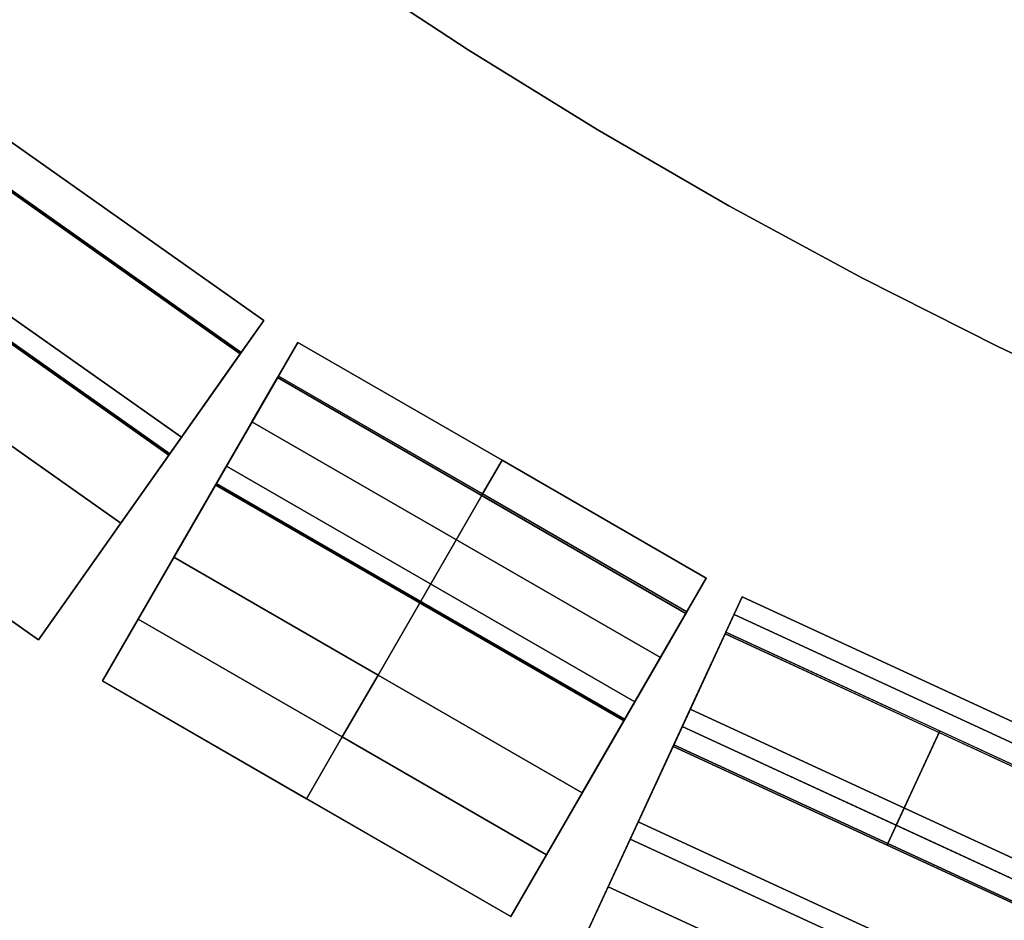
# Model space of a CAD drawing. Header units: millimetres. Extents: x 217.4 to 265.9, y 243.1 to 291.5.
# Tile 7 of 256: x 228.4 to 232.4, y 245.8 to 249.5. Entities that reach past the tile are written whole.
import ezdxf

# ---------------------------------------------------------------- set-up
doc = ezdxf.new("R2010")
doc.units = ezdxf.units.MM
doc.header["$MEASUREMENT"] = 0
doc.layers.add('SHIO', color=7, linetype='Continuous', true_color=0x000000)
doc.layers.add('TULIPA', color=7, linetype='Continuous', true_color=0x000000)

msp = doc.modelspace()

# ---------------------------------------------------------------- meshes
at = {"layer": 'SHIO', "color": 7}
mesh = msp.add_polyface(dxfattribs=at)
corners = [(258.4126, 254.1499, 5.5282), (250.9713, 248.1397, 5.5282), (228.2179, 250.7611, 5.5282), (224.8876, 254.1499, 5.5282), (224.8876, 254.1499, 5.7282), (225.6359, 253.2478, 5.7282), (226.4419, 252.3788, 5.7282), (227.3035, 251.5482, 5.7282), (227.7543, 251.1489, 5.7282), (228.2179, 250.7611, 5.7282), (228.6939, 250.3855, 5.7282), (229.1818, 250.0225, 5.7282), (229.6812, 249.6727, 5.7282), (230.1914, 249.3367, 5.7282), (230.7119, 249.015, 5.7282), (231.2421, 248.7079, 5.7282), (231.7813, 248.416, 5.7282), (232.329, 248.1397, 5.7282), (232.8844, 247.8792, 5.7282), (233.4468, 247.6349, 5.7282), (234.0155, 247.4071, 5.7282), (234.5899, 247.196, 5.7282), (235.1691, 247.0018, 5.7282), (235.7524, 246.8246, 5.7282), (236.3391, 246.6646, 5.7282), (236.9285, 246.5218, 5.7282), (237.5197, 246.3962, 5.7282), (238.1121, 246.2878, 5.7282), (239.2973, 246.1222, 5.7282), (240.4785, 246.0241, 5.7282), (241.6501, 245.9919, 5.7282), (242.8217, 246.0241, 5.7282), (244.0029, 246.1222, 5.7282), (245.1882, 246.2878, 5.7282), (245.7805, 246.3962, 5.7282), (246.3717, 246.5218, 5.7282), (246.9611, 246.6646, 5.7282), (247.5478, 246.8246, 5.7282), (248.1311, 247.0018, 5.7282), (248.7103, 247.196, 5.7282), (249.2847, 247.4071, 5.7282), (249.8534, 247.6349, 5.7282), (250.4159, 247.8792, 5.7282), (250.9713, 248.1397, 5.7282), (251.5189, 248.416, 5.7282), (252.0582, 248.7079, 5.7282), (252.5883, 249.015, 5.7282), (253.1088, 249.3367, 5.7282), (253.619, 249.6727, 5.7282), (254.1184, 250.0225, 5.7282), (254.6063, 250.3855, 5.7282), (255.0823, 250.7611, 5.7282), (255.546, 251.1489, 5.7282), (255.9968, 251.5482, 5.7282), (256.8583, 252.3788, 5.7282), (257.6643, 253.2478, 5.7282), (258.4126, 254.1499, 5.7282), (257.6643, 253.2478, 5.5282), (256.8583, 252.3788, 5.5282), (255.9968, 251.5482, 5.5282), (255.546, 251.1489, 5.5282), (255.0823, 250.7611, 5.5282), (254.6063, 250.3855, 5.5282), (254.1184, 250.0225, 5.5282), (253.619, 249.6727, 5.5282), (253.1088, 249.3367, 5.5282), (252.5883, 249.015, 5.5282), (252.0582, 248.7079, 5.5282), (251.5189, 248.416, 5.5282), (250.4159, 247.8792, 5.5282), (249.8534, 247.6349, 5.5282), (249.2847, 247.4071, 5.5282), (248.7103, 247.196, 5.5282), (248.1311, 247.0018, 5.5282), (247.5478, 246.8246, 5.5282), (246.9611, 246.6646, 5.5282), (246.3717, 246.5218, 5.5282), (245.7805, 246.3962, 5.5282), (245.1882, 246.2878, 5.5282), (244.0029, 246.1222, 5.5282), (242.8217, 246.0241, 5.5282), (241.6501, 245.9919, 5.5282), (240.4785, 246.0241, 5.5282), (239.2973, 246.1222, 5.5282), (238.1121, 246.2878, 5.5282), (237.5197, 246.3962, 5.5282), (236.9285, 246.5218, 5.5282), (236.3391, 246.6646, 5.5282), (235.7524, 246.8246, 5.5282), (235.1691, 247.0018, 5.5282), (234.5899, 247.196, 5.5282), (234.0155, 247.4071, 5.5282), (233.4468, 247.6349, 5.5282), (232.8844, 247.8792, 5.5282), (232.329, 248.1397, 5.5282), (231.7813, 248.416, 5.5282), (231.2421, 248.7079, 5.5282), (230.7119, 249.015, 5.5282), (230.1914, 249.3367, 5.5282), (229.6812, 249.6727, 5.5282), (229.1818, 250.0225, 5.5282), (228.6939, 250.3855, 5.5282), (227.7543, 251.1489, 5.5282), (227.3035, 251.5482, 5.5282), (226.4419, 252.3788, 5.5282), (225.6359, 253.2478, 5.5282)]
mesh.append_faces([[corners[k] for k in face] for face in [(0, 57, 55, 56), (57, 58, 54, 55), (59, 60, 52, 53), (60, 61, 51, 52), (58, 59, 53, 54), (62, 63, 49, 50), (63, 64, 48, 49), (65, 66, 46, 47), (67, 68, 44, 45), (66, 67, 45, 46), (64, 65, 47, 48), (61, 62, 50, 51), (1, 69, 42, 43), (69, 70, 41, 42), (71, 72, 39, 40), (72, 73, 38, 39), (70, 71, 40, 41), (74, 75, 36, 37), (75, 76, 35, 36), (77, 78, 33, 34), (79, 80, 31, 32), (78, 79, 32, 33), (76, 77, 34, 35), (73, 74, 37, 38), (68, 1, 43, 44), (30, 31, 80, 81), (81, 82, 29, 30), (82, 83, 28, 29), (84, 85, 26, 27), (85, 86, 25, 26), (83, 84, 27, 28), (87, 88, 23, 24), (88, 89, 22, 23), (90, 91, 20, 21), (92, 93, 18, 19), (91, 92, 19, 20), (89, 90, 21, 22), (86, 87, 24, 25), (94, 95, 16, 17), (95, 96, 15, 16), (97, 98, 13, 14), (98, 99, 12, 13), (96, 97, 14, 15), (100, 101, 10, 11), (101, 2, 9, 10), (102, 103, 7, 8), (104, 105, 5, 6), (103, 104, 6, 7), (2, 102, 8, 9), (99, 100, 11, 12), (93, 94, 17, 18), (4, 5, 105, 3)]], dxfattribs={"color": 7})
at = {"layer": 'TULIPA', "color": 43}
mesh = msp.add_polyface(dxfattribs=at)
corners = [(227.8162, 249.3411, 10.2254), (229.3685, 248.2454, 10.2254), (227.2399, 248.5246, 10.2603), (228.7922, 247.4289, 10.2603)]
mesh.append_faces([[corners[k] for k in face] for face in [(3, 1, 0, 2)]], dxfattribs={"color": 43})
mesh = msp.add_polyface(dxfattribs=at)
corners = [(227.7257, 249.2128, 5.7282), (229.2779, 248.1171, 5.7282), (227.8162, 249.3411, 10.2254), (229.3685, 248.2454, 10.2254)]
mesh.append_faces([[corners[k] for k in face] for face in [(3, 1, 0, 2)]], dxfattribs={"color": 43})
mesh = msp.add_polyface(dxfattribs=at)
corners = [(227.7216, 249.2071, 5.5283), (229.2739, 248.1114, 5.5283), (227.4333, 248.7986, 5.5283), (228.9855, 247.7029, 5.5283)]
mesh.append_faces([[corners[k] for k in face] for face in [(3, 1, 0, 2)]], dxfattribs={"color": 43})
mesh = msp.add_polyface(dxfattribs=at)
corners = [(227.4373, 248.8043, 5.7282), (228.9896, 247.7086, 5.7282), (227.7257, 249.2128, 5.7282), (229.2779, 248.1171, 5.7282)]
mesh.append_faces([[corners[k] for k in face] for face in [(3, 1, 0, 2)]], dxfattribs={"color": 43})
mesh = msp.add_polyface(dxfattribs=at)
corners = [(227.4842, 248.8707, -6.2645), (229.0364, 247.7749, -6.2645), (227.7216, 249.2071, 5.5283), (229.2739, 248.1114, 5.5283)]
mesh.append_faces([[corners[k] for k in face] for face in [(3, 1, 0, 2)]], dxfattribs={"color": 43})
mesh = msp.add_polyface(dxfattribs=at)
corners = [(226.9078, 248.0542, -6.2296), (228.4601, 246.9585, -6.2296), (227.4842, 248.8707, -6.2645), (229.0364, 247.7749, -6.2645)]
mesh.append_faces([[corners[k] for k in face] for face in [(3, 1, 0, 2)]], dxfattribs={"color": 43})
mesh = msp.add_polyface(dxfattribs=at)
corners = [(227.4333, 248.7986, 5.5283), (228.9855, 247.7029, 5.5283), (227.4373, 248.8043, 5.7282), (228.9896, 247.7086, 5.7282)]
mesh.append_faces([[corners[k] for k in face] for face in [(3, 1, 0, 2)]], dxfattribs={"color": 43})
mesh = msp.add_polyface(dxfattribs=at)
corners = [(227.2399, 248.5246, 10.2603), (228.7922, 247.4289, 10.2603), (226.9078, 248.0542, -6.2296), (228.4601, 246.9585, -6.2296)]
mesh.append_faces([[corners[k] for k in face] for face in [(3, 1, 0, 2)]], dxfattribs={"color": 43})
mesh = msp.add_polyface(dxfattribs=at)
corners = [(228.7922, 247.4289, 10.2603), (229.3685, 248.2454, 10.2254), (228.4601, 246.9585, -6.2296), (229.0364, 247.7749, -6.2645), (229.2739, 248.1114, 5.5283), (228.9855, 247.7029, 5.5283), (228.9896, 247.7086, 5.7282), (229.2779, 248.1171, 5.7282)]
mesh.append_faces([[corners[k] for k in face] for face in [(1, 0, 6, 6), (5, 6, 0, 0), (6, 7, 1, 1), (3, 5, 2, 2), (0, 2, 5, 5), (5, 3, 4, 4)]], dxfattribs={"color": 43})
mesh = msp.add_polyface(dxfattribs=at)
corners = [(229.0062, 247.292, 10.2603), (228.8623, 247.0426, 2.0153), (228.7183, 246.7933, -6.2296), (229.5059, 248.1575, 10.2254), (229.362, 247.9081, 1.9804), (229.218, 247.6588, -6.2645), (229.4274, 248.0215, 5.7282), (229.1774, 247.5885, 5.7282), (229.1739, 247.5824, 5.5283), (229.4239, 248.0154, 5.5283)]
mesh.append_faces([[corners[k] for k in face] for face in [(5, 2, 1, 4), (1, 0, 7, 7), (3, 7, 0, 0), (4, 1, 8, 8), (7, 8, 1, 1), (7, 3, 6, 6), (8, 9, 4, 4)]], dxfattribs={"color": 43})
mesh = msp.add_polyface(dxfattribs=at)
corners = [(229.5059, 248.1575, 10.2254), (230.3286, 247.6825, 10.2254), (231.1514, 247.2075, 10.2254), (229.0062, 247.292, 10.2603), (229.8289, 246.817, 10.2603), (230.6517, 246.342, 10.2603)]
mesh.append_faces([[corners[k] for k in face] for face in [(4, 1, 0, 3), (5, 2, 1, 4)]], dxfattribs={"color": 43})
mesh = msp.add_polyface(dxfattribs=at)
corners = [(229.4274, 248.0215, 5.7282), (230.2501, 247.5465, 5.7282), (231.0728, 247.0715, 5.7282), (229.5059, 248.1575, 10.2254), (230.3286, 247.6825, 10.2254), (231.1514, 247.2075, 10.2254)]
mesh.append_faces([[corners[k] for k in face] for face in [(4, 1, 0, 3), (5, 2, 1, 4)]], dxfattribs={"color": 43})
mesh = msp.add_polyface(dxfattribs=at)
corners = [(229.4239, 248.0154, 5.5283), (231.0693, 247.0654, 5.5283), (229.1739, 247.5824, 5.5283), (230.8193, 246.6324, 5.5283)]
mesh.append_faces([[corners[k] for k in face] for face in [(3, 1, 0, 2)]], dxfattribs={"color": 43})
mesh = msp.add_polyface(dxfattribs=at)
corners = [(229.1774, 247.5885, 5.7282), (230.8228, 246.6385, 5.7282), (229.4274, 248.0215, 5.7282), (231.0728, 247.0715, 5.7282)]
mesh.append_faces([[corners[k] for k in face] for face in [(3, 1, 0, 2)]], dxfattribs={"color": 43})
mesh = msp.add_polyface(dxfattribs=at)
corners = [(229.218, 247.6588, -6.2645), (230.8634, 246.7088, -6.2645), (229.3209, 247.8371, -0.3681), (230.9664, 246.8871, -0.3681), (229.4239, 248.0154, 5.5283), (231.0693, 247.0654, 5.5283)]
mesh.append_faces([[corners[k] for k in face] for face in [(3, 1, 0, 2), (5, 3, 2, 4)]], dxfattribs={"color": 43})
mesh = msp.add_polyface(dxfattribs=at)
corners = [(228.7183, 246.7933, -6.2296), (230.3637, 245.8433, -6.2296), (229.218, 247.6588, -6.2645), (230.8634, 246.7088, -6.2645)]
mesh.append_faces([[corners[k] for k in face] for face in [(3, 1, 0, 2)]], dxfattribs={"color": 43})
mesh = msp.add_polyface(dxfattribs=at)
corners = [(229.1739, 247.5824, 5.5283), (229.9966, 247.1074, 5.5283), (230.8193, 246.6324, 5.5283), (229.1756, 247.5854, 5.6282), (229.9984, 247.1104, 5.6282), (230.8211, 246.6354, 5.6282), (229.1774, 247.5885, 5.7282), (230.0001, 247.1135, 5.7282), (230.8228, 246.6385, 5.7282)]
mesh.append_faces([[corners[k] for k in face] for face in [(4, 1, 0, 3), (5, 2, 1, 4), (7, 4, 3, 6), (8, 5, 4, 7)]], dxfattribs={"color": 43})
mesh = msp.add_polyface(dxfattribs=at)
corners = [(229.0062, 247.292, 10.2603), (229.8289, 246.817, 10.2603), (230.6517, 246.342, 10.2603), (228.8623, 247.0426, 2.0153), (229.685, 246.5676, 2.0153), (230.5077, 246.0926, 2.0153), (228.7183, 246.7933, -6.2296), (229.541, 246.3183, -6.2296), (230.3637, 245.8433, -6.2296)]
mesh.append_faces([[corners[k] for k in face] for face in [(4, 1, 0, 3), (5, 2, 1, 4), (7, 4, 3, 6), (8, 5, 4, 7)]], dxfattribs={"color": 43})
mesh = msp.add_polyface(dxfattribs=at)
corners = [(230.6517, 246.342, 10.2603), (231.1514, 247.2075, 10.2254), (230.5077, 246.0926, 2.0153), (231.0074, 246.9581, 1.9804), (230.3637, 245.8433, -6.2296), (230.8634, 246.7088, -6.2645), (231.0693, 247.0654, 5.5283), (230.8193, 246.6324, 5.5283), (230.8228, 246.6385, 5.7282), (231.0728, 247.0715, 5.7282)]
mesh.append_faces([[corners[k] for k in face] for face in [(5, 3, 2, 4), (1, 0, 8, 8), (2, 8, 0, 0), (8, 9, 1, 1), (3, 7, 2, 2), (8, 2, 7, 7), (7, 3, 6, 6)]], dxfattribs={"color": 43})
mesh = msp.add_polyface(dxfattribs=at)
corners = [(230.8773, 246.2251, 10.2603), (230.7566, 245.9637, 2.0153), (230.6359, 245.7023, -6.2296), (231.2962, 247.1324, 10.2254), (231.1755, 246.871, 1.9804), (231.0548, 246.6096, -6.2645), (231.2304, 246.9899, 5.7282), (231.0208, 246.5359, 5.7282), (231.0179, 246.5296, 5.5283), (231.2274, 246.9835, 5.5283)]
mesh.append_faces([[corners[k] for k in face] for face in [(5, 2, 1, 4), (1, 0, 7, 7), (3, 7, 0, 0), (4, 1, 8, 8), (7, 8, 1, 1), (7, 3, 6, 6), (8, 9, 4, 4)]], dxfattribs={"color": 43})
mesh = msp.add_polyface(dxfattribs=at)
corners = [(231.2962, 247.1324, 10.2254), (233.0212, 246.336, 10.2254), (231.0867, 246.6788, 10.2429), (232.8118, 245.8823, 10.2429), (230.8773, 246.2251, 10.2603), (232.6023, 245.4286, 10.2603)]
mesh.append_faces([[corners[k] for k in face] for face in [(3, 1, 0, 2), (5, 3, 2, 4)]], dxfattribs={"color": 43})
mesh = msp.add_polyface(dxfattribs=at)
corners = [(231.2304, 246.9899, 5.7282), (232.9554, 246.1934, 5.7282), (231.2633, 247.0611, 7.9768), (232.9883, 246.2647, 7.9768), (231.2962, 247.1324, 10.2254), (233.0212, 246.336, 10.2254)]
mesh.append_faces([[corners[k] for k in face] for face in [(3, 1, 0, 2), (5, 3, 2, 4)]], dxfattribs={"color": 43})
mesh = msp.add_polyface(dxfattribs=at)
corners = [(231.2274, 246.9835, 5.5283), (232.9525, 246.1871, 5.5283), (231.0179, 246.5296, 5.5283), (232.7429, 245.7331, 5.5283)]
mesh.append_faces([[corners[k] for k in face] for face in [(3, 1, 0, 2)]], dxfattribs={"color": 43})
mesh = msp.add_polyface(dxfattribs=at)
corners = [(231.0208, 246.5359, 5.7282), (231.8833, 246.1377, 5.7282), (232.7458, 245.7395, 5.7282), (231.2304, 246.9899, 5.7282), (232.0929, 246.5916, 5.7282), (232.9554, 246.1934, 5.7282)]
mesh.append_faces([[corners[k] for k in face] for face in [(4, 1, 0, 3), (5, 2, 1, 4)]], dxfattribs={"color": 43})
mesh = msp.add_polyface(dxfattribs=at)
corners = [(231.0548, 246.6096, -6.2645), (231.9173, 246.2114, -6.2645), (232.7798, 245.8132, -6.2645), (231.2274, 246.9835, 5.5283), (232.09, 246.5853, 5.5283), (232.9525, 246.1871, 5.5283)]
mesh.append_faces([[corners[k] for k in face] for face in [(4, 1, 0, 3), (5, 2, 1, 4)]], dxfattribs={"color": 43})
mesh = msp.add_polyface(dxfattribs=at)
corners = [(230.6359, 245.7023, -6.2296), (232.3609, 244.9058, -6.2296), (230.8454, 246.1559, -6.2471), (232.5704, 245.3595, -6.2471), (231.0548, 246.6096, -6.2645), (232.7798, 245.8132, -6.2645)]
mesh.append_faces([[corners[k] for k in face] for face in [(3, 1, 0, 2), (5, 3, 2, 4)]], dxfattribs={"color": 43})
mesh = msp.add_polyface(dxfattribs=at)
corners = [(231.0179, 246.5296, 5.5283), (231.8804, 246.1313, 5.5283), (232.7429, 245.7331, 5.5283), (231.0208, 246.5359, 5.7282), (231.8833, 246.1377, 5.7282), (232.7458, 245.7395, 5.7282)]
mesh.append_faces([[corners[k] for k in face] for face in [(4, 1, 0, 3), (5, 2, 1, 4)]], dxfattribs={"color": 43})
mesh = msp.add_polyface(dxfattribs=at)
corners = [(230.8773, 246.2251, 10.2603), (232.6023, 245.4286, 10.2603), (230.7566, 245.9637, 2.0153), (232.4816, 245.1672, 2.0153), (230.6359, 245.7023, -6.2296), (232.3609, 244.9058, -6.2296)]
mesh.append_faces([[corners[k] for k in face] for face in [(3, 1, 0, 2), (5, 3, 2, 4)]], dxfattribs={"color": 43})

doc.saveas('drawing.dxf')
